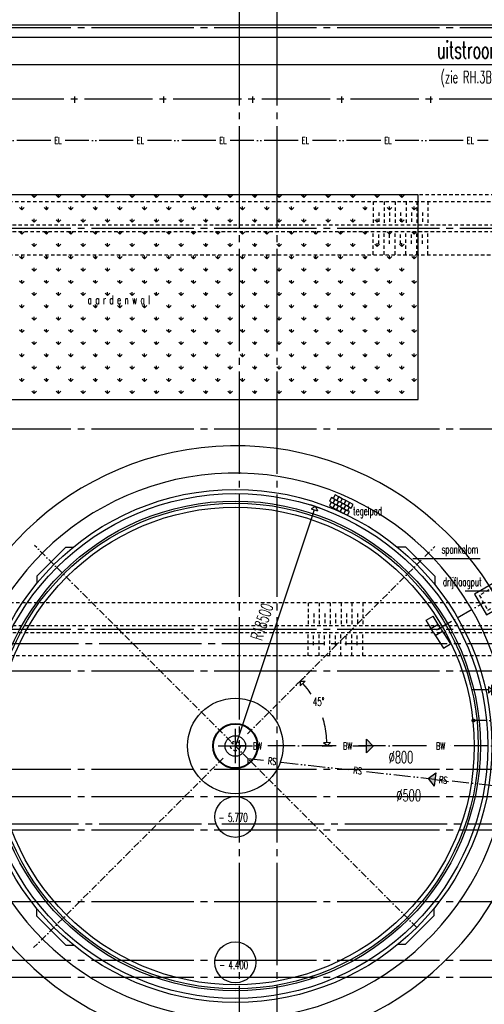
# Model space of a CAD drawing. Extents: x 0 to 295580, y 0 to 170026.
# Tile 5 of 30: x 51628 to 85667, y 56722 to 128878. Entities that reach past the tile are written whole.
import ezdxf
from ezdxf.enums import TextEntityAlignment as Align

# ---------------------------------------------------------------- set-up
doc = ezdxf.new("R2010")
doc.units = 0
doc.header["$LTSCALE"] = 250
doc.header["$PDMODE"] = 3
for name, pattern in [('CENTRE_L', [12, 10, -1, 0, -1]), ('CENTRE_M', [7, 5, -1, 0, -1]), ('CENTRE_S', [3.5, 2, -0.75, 0, -0.75]), ('DCENTRE_L', [13, 10, -1, 0, -1, 0, -1]), ('DCENTRE_M', [8, 5, -1, 0, -1, 0, -1]), ('HIDDEN_S', [1.75, 1, -0.75]), ('STR4', [26, 20, -2, 2, -2]), ('STRAMIEN_X', [36, 30, -2, 2, -2])]:
    doc.linetypes.add(name, pattern=pattern)
doc.layers.get('0').update_dxf_attribs({"linetype": 'CONTINUOUS'})
doc.layers.get('DEFPOINTS').update_dxf_attribs({"linetype": 'CONTINUOUS'})
for name, color, linetype in [('B0', 51, 'CONTINUOUS'), ('B1', 52, 'CONTINUOUS'), ('B2', 30, 'CONTINUOUS'), ('B3', 110, 'CONTINUOUS'), ('B3-AFRAST', 110, 'STR4'), ('B4', 140, 'CONTINUOUS'), ('BCL1', 71, 'CENTRE_S'), ('BCL2', 73, 'CENTRE_M'), ('BHL1', 61, 'HIDDEN_S'), ('BTXT2', 123, 'CONTINUOUS'), ('BTXT3', 150, 'CONTINUOUS'), ('BTXT4', 171, 'CONTINUOUS'), ('HULP-BW', 23, 'CENTRE_L'), ('HULP-EL', 180, 'DCENTRE_L'), ('HULP-RS', 22, 'DCENTRE_M'), ('MEETLIJNEN', 20, 'STRAMIEN_X'), ('ML2', 252, 'CONTINUOUS'), ('PIJL1', 50, 'CONTINUOUS')]:
    doc.layers.add(name, color=color, linetype=linetype)
doc.styles.add('SIMPLEX06', font='SIMPLEX.shx', dxfattribs={"width": 0.6, "height": 625})
doc.styles.get("Standard").update_dxf_attribs({"font": 'txt.shx'})
doc.dimstyles.get("Standard").update_dxf_attribs({"dimscale": 250, "dimtxt": 3, "dimasz": 3, "dimexe": 3, "dimexo": 3, "dimgap": 2, "dimtad": 0, "dimdec": 4, "dimzin": 1, "dimtxsty": 'STANDARD', "dimblk": 'MP1', "dimcen": -3, "dimdle": 1.25, "dimse1": 1, "dimse2": 1, "dimclrd": 256, "dimclre": 256, "dimclrt": 256, "dimazin": 3, "dimtfac": 0.666667, "dimtdec": 4, "dimtix": 1, "dimtmove": 0, "dimatfit": 3, "dimtvp": 0.8, "dimtolj": 1, "dimtzin": 0})

# ---------------------------------------------------------------- blocks, each defined once
blk = doc.blocks.new('MP1')
for p, q in [((-0.333, 0), (-1, 0)), ((-0.333, 0.333), (-0.333, -0.333)), ((0, 0), (-0.333, 0.333)), ((0, 0), (-0.333, -0.333)), ((0, -0.5), (0, 0.5))]:
    blk.add_line(p, q)
blk = doc.blocks.new('*D8')
at = {"linetype": 'BYBLOCK'}
blk.add_line((76949, 92487), (71321, 75653), dxfattribs=at)
at = {"layer": 'DEFPOINTS', "color": 0, "linetype": 'BYBLOCK'}
for p in [(77187, 93198), (71321, 75653)]:
    blk.add_point(p, dxfattribs=at)
at = {"linetype": 'BYBLOCK', "xscale": 750, "yscale": 750, "zscale": 750, "rotation": 71.51482525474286}
blk.add_blockref('MP1', (77187, 93198), dxfattribs=at)
at = {"linetype": 'BYBLOCK', "style": 'SIMPLEX06', "width": 0.6}
blk.add_text('R18500', height=875, rotation=71.51483, dxfattribs=at).set_placement((73685, 84616), align=Align.CENTER)
blk = doc.blocks.new('*D11')
at = {"linetype": 'BYBLOCK'}
for p, q in [((89371, 79763), (88621, 79763)), ((94346, 79763), (90121, 79763)), ((95096, 79763), (95846, 79763))]:
    blk.add_line(p, q, dxfattribs=at)
at = {"layer": 'DEFPOINTS', "color": 0, "linetype": 'BYBLOCK'}
for p in [(90121, 79763), (90121, 76911), (94346, 76911)]:
    blk.add_point(p, dxfattribs=at)
at = {"linetype": 'BYBLOCK', "xscale": 750, "yscale": 750, "zscale": 750}
blk.add_blockref('MP1', (90121, 79763), dxfattribs=at)
at = {"linetype": 'BYBLOCK', "xscale": 750, "yscale": 750, "zscale": 750, "rotation": 180}
blk.add_blockref('MP1', (94346, 79763), dxfattribs=at)
at = {"linetype": 'BYBLOCK', "style": 'SIMPLEX06', "width": 0.6}
blk.add_text('4225', height=875, dxfattribs=at).set_placement((92234, 80363), align=Align.CENTER)
blk = doc.blocks.new('*D27')
at = {"linetype": 'BYBLOCK'}
for start, end in [(34.45804, 38.61042), (6.38958, 17.80184)]:
    blk.add_arc((71321, 75653), 6729, start, end, dxfattribs=at)
at = {"layer": 'DEFPOINTS', "color": 0, "linetype": 'BYBLOCK'}
for p in [(85943, 90275), (76290, 80190), (72205, 76537), (73705, 75653), (78705, 75653)]:
    blk.add_point(p, dxfattribs=at)
at = {"linetype": 'BYBLOCK', "xscale": 750, "yscale": 750, "zscale": 750}
for p, rotation in [((76079, 80411), 131.8052101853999), ((78050, 75653), 273.1947898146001)]:
    blk.add_blockref('MP1', p, dxfattribs=dict(at, rotation=rotation))
at = {"linetype": 'BYBLOCK', "style": 'SIMPLEX06', "width": 0.6}
blk.add_text('45%%D', height=625, dxfattribs=at).set_placement((77425, 78585), align=Align.CENTER)
blk = doc.blocks.new('RPKH')
at = {"layer": 'PIJL1'}
for p, q in [((0, 0), (-500, 500)), ((-500, -500), (-500, 500)), ((-500, 0), (-1500, 0)), ((0, 0), (-500, -500))]:
    blk.add_line(p, q, dxfattribs=at)
blk.add_solid([(0, 0), (-500, -500), (0, 0), (-500, 500)], dxfattribs=at)
blk = doc.blocks.new('*X34')
at = {"color": 0}
for p, q in [((56576, 115845), (56407, 116014)), ((56576, 115845), (56576, 116053)), ((56576, 115845), (56744, 116014)), ((58372, 115845), (58203, 116014)), ((58372, 115845), (58372, 116053)), ((58372, 115845), (58540, 116014)), ((60168, 115845), (59999, 116014)), ((60168, 115845), (60168, 116053)), ((60168, 115845), (60336, 116014)), ((61964, 115845), (61795, 116014)), ((61964, 115845), (61964, 116053)), ((61964, 115845), (62132, 116014)), ((63760, 115845), (63591, 116014)), ((63760, 115845), (63760, 116053)), ((63760, 115845), (63928, 116014)), ((65556, 115845), (65387, 116014)), ((65556, 115845), (65556, 116053)), ((65556, 115845), (65724, 116014)), ((67352, 115845), (67184, 116014)), ((67352, 115845), (67352, 116053)), ((67352, 115845), (67520, 116014)), ((69148, 115845), (68980, 116014)), ((69148, 115845), (69148, 116053)), ((69148, 115845), (69316, 116014)), ((70944, 115845), (70776, 116014)), ((70944, 115845), (70944, 116053)), ((70944, 115845), (71112, 116014)), ((72740, 115845), (72572, 116014)), ((72740, 115845), (72740, 116053)), ((72740, 115845), (72908, 116014)), ((74536, 115845), (74368, 116014)), ((74536, 115845), (74536, 116053)), ((74536, 115845), (74705, 116014)), ((76332, 115845), (76164, 116014)), ((76332, 115845), (76332, 116053)), ((76332, 115845), (76501, 116014)), ((78128, 115845), (77960, 116014)), ((78128, 115845), (78128, 116053)), ((78128, 115845), (78297, 116014)), ((79924, 115845), (79756, 116014)), ((79924, 115845), (79924, 116053)), ((79924, 115845), (80093, 116014)), ((81720, 115845), (81552, 116014)), ((81720, 115845), (81720, 116053)), ((81720, 115845), (81889, 116014)), ((83516, 115845), (83348, 116014)), ((83516, 115845), (83516, 116053)), ((83516, 115845), (83685, 116014)), ((55678, 114947), (55509, 115116)), ((55678, 114947), (55678, 115185)), ((55678, 114947), (55846, 115116)), ((57474, 114947), (57305, 115116)), ((57474, 114947), (57474, 115185)), ((57474, 114947), (57642, 115116)), ((59270, 114947), (59101, 115116)), ((59270, 114947), (59270, 115185)), ((59270, 114947), (59438, 115116)), ((61066, 114947), (60897, 115116)), ((61066, 114947), (61066, 115185)), ((61066, 114947), (61234, 115116)), ((62862, 114947), (62693, 115116)), ((62862, 114947), (62862, 115185)), ((62862, 114947), (63030, 115116)), ((64658, 114947), (64489, 115116)), ((64658, 114947), (64658, 115185)), ((64658, 114947), (64826, 115116)), ((66454, 114947), (66286, 115116)), ((66454, 114947), (66454, 115185)), ((66454, 114947), (66622, 115116)), ((68250, 114947), (68082, 115116)), ((68250, 114947), (68250, 115185)), ((68250, 114947), (68418, 115116)), ((70046, 114947), (69878, 115116)), ((70046, 114947), (70046, 115185)), ((70046, 114947), (70214, 115116)), ((71842, 114947), (71674, 115116)), ((71842, 114947), (71842, 115185)), ((71842, 114947), (72010, 115116)), ((73638, 114947), (73470, 115116)), ((73638, 114947), (73638, 115185)), ((73638, 114947), (73806, 115116)), ((75434, 114947), (75266, 115116)), ((75434, 114947), (75434, 115185)), ((75434, 114947), (75603, 115116)), ((77230, 114947), (77062, 115116)), ((77230, 114947), (77230, 115185)), ((77230, 114947), (77399, 115116)), ((79026, 114947), (78858, 115116)), ((79026, 114947), (79026, 115185)), ((79026, 114947), (79195, 115116)), ((80822, 114947), (80654, 115116)), ((80822, 114947), (80822, 115185)), ((80822, 114947), (80991, 115116)), ((82618, 114947), (82450, 115116)), ((82618, 114947), (82618, 115185)), ((82618, 114947), (82787, 115116)), ((84414, 114947), (84246, 115116)), ((84414, 114947), (84414, 115185)), ((84414, 114947), (84583, 115116)), ((56576, 114049), (56407, 114218)), ((56576, 114049), (56576, 114287)), ((56576, 114049), (56744, 114218)), ((58372, 114049), (58203, 114218)), ((58372, 114049), (58372, 114287)), ((58372, 114049), (58540, 114218)), ((60168, 114049), (59999, 114218)), ((60168, 114049), (60168, 114287)), ((60168, 114049), (60336, 114218)), ((61964, 114049), (61795, 114218)), ((61964, 114049), (61964, 114287)), ((61964, 114049), (62132, 114218)), ((63760, 114049), (63591, 114218)), ((63760, 114049), (63760, 114287)), ((63760, 114049), (63928, 114218)), ((65556, 114049), (65387, 114218)), ((65556, 114049), (65556, 114287)), ((65556, 114049), (65724, 114218)), ((67352, 114049), (67184, 114218)), ((67352, 114049), (67352, 114287)), ((67352, 114049), (67520, 114218)), ((69148, 114049), (68980, 114218)), ((69148, 114049), (69148, 114287)), ((69148, 114049), (69316, 114218)), ((70944, 114049), (70776, 114218)), ((70944, 114049), (70944, 114287)), ((70944, 114049), (71112, 114218)), ((72740, 114049), (72572, 114218)), ((72740, 114049), (72740, 114287)), ((72740, 114049), (72908, 114218)), ((74536, 114049), (74368, 114218)), ((74536, 114049), (74536, 114287)), ((74536, 114049), (74705, 114218)), ((76332, 114049), (76164, 114218)), ((76332, 114049), (76332, 114287)), ((76332, 114049), (76501, 114218)), ((78128, 114049), (77960, 114218)), ((78128, 114049), (78128, 114287)), ((78128, 114049), (78297, 114218)), ((79924, 114049), (79756, 114218)), ((79924, 114049), (79924, 114287)), ((79924, 114049), (80093, 114218)), ((81720, 114049), (81552, 114218)), ((81720, 114049), (81720, 114287)), ((81720, 114049), (81889, 114218)), ((83516, 114049), (83348, 114218)), ((83516, 114049), (83516, 114287)), ((83516, 114049), (83685, 114218)), ((55678, 113151), (55509, 113320)), ((55678, 113151), (55678, 113389)), ((55678, 113151), (55846, 113320)), ((57474, 113151), (57305, 113320)), ((57474, 113151), (57474, 113389)), ((57474, 113151), (57642, 113320)), ((59270, 113151), (59101, 113320)), ((59270, 113151), (59270, 113389)), ((59270, 113151), (59438, 113320)), ((61066, 113151), (60897, 113320)), ((61066, 113151), (61066, 113389)), ((61066, 113151), (61234, 113320)), ((62862, 113151), (62693, 113320)), ((62862, 113151), (62862, 113389)), ((62862, 113151), (63030, 113320)), ((64658, 113151), (64489, 113320)), ((64658, 113151), (64658, 113389)), ((64658, 113151), (64826, 113320)), ((66454, 113151), (66286, 113320)), ((66454, 113151), (66454, 113389)), ((66454, 113151), (66622, 113320)), ((68250, 113151), (68082, 113320)), ((68250, 113151), (68250, 113389)), ((68250, 113151), (68418, 113320)), ((70046, 113151), (69878, 113320)), ((70046, 113151), (70046, 113389)), ((70046, 113151), (70214, 113320)), ((71842, 113151), (71674, 113320)), ((71842, 113151), (71842, 113389)), ((71842, 113151), (72010, 113320)), ((73638, 113151), (73470, 113320)), ((73638, 113151), (73638, 113389)), ((73638, 113151), (73806, 113320)), ((75434, 113151), (75266, 113320)), ((75434, 113151), (75434, 113389)), ((75434, 113151), (75603, 113320)), ((77230, 113151), (77062, 113320)), ((77230, 113151), (77230, 113389)), ((77230, 113151), (77399, 113320)), ((79026, 113151), (78858, 113320)), ((79026, 113151), (79026, 113389)), ((79026, 113151), (79195, 113320)), ((80822, 113151), (80654, 113320)), ((80822, 113151), (80822, 113389)), ((80822, 113151), (80991, 113320)), ((82618, 113151), (82450, 113320)), ((82618, 113151), (82618, 113389)), ((82618, 113151), (82787, 113320)), ((84414, 113151), (84246, 113320)), ((84414, 113151), (84414, 113389)), ((84414, 113151), (84583, 113320)), ((56576, 112253), (56407, 112422)), ((56576, 112253), (56576, 112491)), ((56576, 112253), (56744, 112422)), ((58372, 112253), (58203, 112422)), ((58372, 112253), (58372, 112491)), ((58372, 112253), (58540, 112422)), ((60168, 112253), (59999, 112422)), ((60168, 112253), (60168, 112491)), ((60168, 112253), (60336, 112422)), ((61964, 112253), (61795, 112422)), ((61964, 112253), (61964, 112491)), ((61964, 112253), (62132, 112422)), ((63760, 112253), (63591, 112422)), ((63760, 112253), (63760, 112491)), ((63760, 112253), (63928, 112422)), ((65556, 112253), (65387, 112422)), ((65556, 112253), (65556, 112491)), ((65556, 112253), (65724, 112422)), ((67352, 112253), (67184, 112422)), ((67352, 112253), (67352, 112491)), ((67352, 112253), (67520, 112422)), ((69148, 112253), (68980, 112422)), ((69148, 112253), (69148, 112491)), ((69148, 112253), (69316, 112422)), ((70944, 112253), (70776, 112422)), ((70944, 112253), (70944, 112491)), ((70944, 112253), (71112, 112422)), ((72740, 112253), (72572, 112422)), ((72740, 112253), (72740, 112491)), ((72740, 112253), (72908, 112422)), ((74536, 112253), (74368, 112422)), ((74536, 112253), (74536, 112491)), ((74536, 112253), (74705, 112422)), ((76332, 112253), (76164, 112422)), ((76332, 112253), (76332, 112491)), ((76332, 112253), (76501, 112422)), ((78128, 112253), (77960, 112422)), ((78128, 112253), (78128, 112491)), ((78128, 112253), (78297, 112422)), ((79924, 112253), (79756, 112422)), ((79924, 112253), (79924, 112491)), ((79924, 112253), (80093, 112422)), ((81720, 112253), (81552, 112422)), ((81720, 112253), (81720, 112491)), ((81720, 112253), (81889, 112422)), ((83516, 112253), (83348, 112422)), ((83516, 112253), (83516, 112491)), ((83516, 112253), (83685, 112422)), ((55678, 111355), (55509, 111524)), ((55678, 111355), (55678, 111593)), ((55678, 111355), (55846, 111524)), ((57474, 111355), (57305, 111524)), ((57474, 111355), (57474, 111593)), ((57474, 111355), (57642, 111524)), ((59270, 111355), (59101, 111524)), ((59270, 111355), (59270, 111593)), ((59270, 111355), (59438, 111524)), ((61066, 111355), (60897, 111524)), ((61066, 111355), (61066, 111593)), ((61066, 111355), (61234, 111524)), ((62862, 111355), (62693, 111524)), ((62862, 111355), (62862, 111593)), ((62862, 111355), (63030, 111524)), ((64658, 111355), (64489, 111524)), ((64658, 111355), (64658, 111593)), ((64658, 111355), (64826, 111524)), ((66454, 111355), (66286, 111524)), ((66454, 111355), (66454, 111593)), ((66454, 111355), (66622, 111524)), ((68250, 111355), (68082, 111524)), ((68250, 111355), (68250, 111593)), ((68250, 111355), (68418, 111524)), ((70046, 111355), (69878, 111524)), ((70046, 111355), (70046, 111593)), ((70046, 111355), (70214, 111524)), ((71842, 111355), (71674, 111524)), ((71842, 111355), (71842, 111593)), ((71842, 111355), (72010, 111524)), ((73638, 111355), (73470, 111524)), ((73638, 111355), (73638, 111593)), ((73638, 111355), (73806, 111524)), ((75434, 111355), (75266, 111524)), ((75434, 111355), (75434, 111593)), ((75434, 111355), (75603, 111524)), ((77230, 111355), (77062, 111524)), ((77230, 111355), (77230, 111593)), ((77230, 111355), (77399, 111524)), ((79026, 111355), (78858, 111524)), ((79026, 111355), (79026, 111593)), ((79026, 111355), (79195, 111524)), ((80822, 111355), (80654, 111524)), ((80822, 111355), (80822, 111593)), ((80822, 111355), (80991, 111524)), ((82618, 111355), (82450, 111524)), ((82618, 111355), (82618, 111593)), ((82618, 111355), (82787, 111524)), ((84414, 111355), (84246, 111524)), ((84414, 111355), (84414, 111593)), ((84414, 111355), (84583, 111524)), ((56576, 110457), (56407, 110626)), ((56576, 110457), (56576, 110695)), ((56576, 110457), (56744, 110626)), ((58372, 110457), (58203, 110626)), ((58372, 110457), (58372, 110695)), ((58372, 110457), (58540, 110626)), ((60168, 110457), (59999, 110626)), ((60168, 110457), (60168, 110695)), ((60168, 110457), (60336, 110626)), ((61964, 110457), (61795, 110626)), ((61964, 110457), (61964, 110695)), ((61964, 110457), (62132, 110626)), ((63760, 110457), (63591, 110626)), ((63760, 110457), (63760, 110695)), ((63760, 110457), (63928, 110626)), ((65556, 110457), (65387, 110626)), ((65556, 110457), (65556, 110695)), ((65556, 110457), (65724, 110626)), ((67352, 110457), (67184, 110626)), ((67352, 110457), (67352, 110695)), ((67352, 110457), (67520, 110626)), ((69148, 110457), (68980, 110626)), ((69148, 110457), (69148, 110695)), ((69148, 110457), (69316, 110626)), ((70944, 110457), (70776, 110626)), ((70944, 110457), (70944, 110695)), ((70944, 110457), (71112, 110626)), ((72740, 110457), (72572, 110626)), ((72740, 110457), (72740, 110695)), ((72740, 110457), (72908, 110626)), ((74536, 110457), (74368, 110626)), ((74536, 110457), (74536, 110695)), ((74536, 110457), (74705, 110626)), ((76332, 110457), (76164, 110626)), ((76332, 110457), (76332, 110695)), ((76332, 110457), (76501, 110626)), ((78128, 110457), (77960, 110626)), ((78128, 110457), (78128, 110695)), ((78128, 110457), (78297, 110626)), ((79924, 110457), (79756, 110626)), ((79924, 110457), (79924, 110695)), ((79924, 110457), (80093, 110626)), ((81720, 110457), (81552, 110626)), ((81720, 110457), (81720, 110695)), ((81720, 110457), (81889, 110626)), ((83516, 110457), (83348, 110626)), ((83516, 110457), (83516, 110695)), ((83516, 110457), (83685, 110626)), ((55678, 109559), (55509, 109728)), ((55678, 109559), (55678, 109797)), ((55678, 109559), (55846, 109728)), ((57474, 109559), (57305, 109728)), ((57474, 109559), (57474, 109797)), ((57474, 109559), (57642, 109728)), ((59270, 109559), (59101, 109728)), ((59270, 109559), (59270, 109797)), ((59270, 109559), (59438, 109728)), ((61066, 109559), (60897, 109728)), ((61066, 109559), (61066, 109797)), ((61066, 109559), (61234, 109728)), ((62862, 109559), (62693, 109728)), ((62862, 109559), (62862, 109797)), ((62862, 109559), (63030, 109728)), ((64658, 109559), (64489, 109728)), ((64658, 109559), (64658, 109797)), ((64658, 109559), (64826, 109728)), ((66454, 109559), (66286, 109728)), ((66454, 109559), (66454, 109797)), ((66454, 109559), (66622, 109728)), ((68250, 109559), (68082, 109728)), ((68250, 109559), (68250, 109797)), ((68250, 109559), (68418, 109728)), ((70046, 109559), (69878, 109728)), ((70046, 109559), (70046, 109797)), ((70046, 109559), (70214, 109728)), ((71842, 109559), (71674, 109728)), ((71842, 109559), (71842, 109797)), ((71842, 109559), (72010, 109728)), ((73638, 109559), (73470, 109728)), ((73638, 109559), (73638, 109797)), ((73638, 109559), (73806, 109728)), ((75434, 109559), (75266, 109728)), ((75434, 109559), (75434, 109797)), ((75434, 109559), (75603, 109728)), ((77230, 109559), (77062, 109728)), ((77230, 109559), (77230, 109797)), ((77230, 109559), (77399, 109728)), ((79026, 109559), (78858, 109728)), ((79026, 109559), (79026, 109797)), ((79026, 109559), (79195, 109728)), ((80822, 109559), (80654, 109728)), ((80822, 109559), (80822, 109797)), ((80822, 109559), (80991, 109728)), ((82618, 109559), (82450, 109728)), ((82618, 109559), (82618, 109797)), ((82618, 109559), (82787, 109728)), ((84414, 109559), (84246, 109728)), ((84414, 109559), (84414, 109797)), ((84414, 109559), (84583, 109728)), ((56576, 108661), (56407, 108829)), ((56576, 108661), (56576, 108899)), ((56576, 108661), (56744, 108829)), ((58372, 108661), (58203, 108829)), ((58372, 108661), (58372, 108899)), ((58372, 108661), (58540, 108829)), ((60168, 108661), (59999, 108829)), ((60168, 108661), (60168, 108899)), ((60168, 108661), (60336, 108829)), ((61964, 108661), (61795, 108829)), ((61964, 108661), (61964, 108899)), ((61964, 108661), (62132, 108829)), ((63760, 108661), (63591, 108829)), ((63760, 108661), (63760, 108899)), ((63760, 108661), (63928, 108829)), ((65556, 108661), (65387, 108829)), ((65556, 108661), (65556, 108899)), ((65556, 108661), (65724, 108829)), ((67352, 108661), (67184, 108829)), ((67352, 108661), (67352, 108899)), ((67352, 108661), (67520, 108829)), ((69148, 108661), (68980, 108829)), ((69148, 108661), (69148, 108899)), ((69148, 108661), (69316, 108829)), ((70944, 108661), (70776, 108829)), ((70944, 108661), (70944, 108899)), ((70944, 108661), (71112, 108829)), ((72740, 108661), (72572, 108829)), ((72740, 108661), (72740, 108899)), ((72740, 108661), (72908, 108829)), ((74536, 108661), (74368, 108829)), ((74536, 108661), (74536, 108899)), ((74536, 108661), (74705, 108829)), ((76332, 108661), (76164, 108829)), ((76332, 108661), (76332, 108899)), ((76332, 108661), (76501, 108829)), ((78128, 108661), (77960, 108829)), ((78128, 108661), (78128, 108899)), ((78128, 108661), (78297, 108829)), ((79924, 108661), (79756, 108829)), ((79924, 108661), (79924, 108899)), ((79924, 108661), (80093, 108829)), ((81720, 108661), (81552, 108829)), ((81720, 108661), (81720, 108899)), ((81720, 108661), (81889, 108829)), ((83516, 108661), (83348, 108829)), ((83516, 108661), (83516, 108899)), ((83516, 108661), (83685, 108829)), ((55678, 107763), (55509, 107931)), ((55678, 107763), (55678, 108001)), ((55678, 107763), (55846, 107931)), ((57474, 107763), (57305, 107931)), ((57474, 107763), (57474, 108001)), ((57474, 107763), (57642, 107931)), ((59270, 107763), (59101, 107931)), ((59270, 107763), (59270, 108001)), ((59270, 107763), (59438, 107931)), ((61066, 107763), (60897, 107931)), ((61066, 107763), (61066, 108001)), ((61066, 107763), (61234, 107931)), ((62862, 107763), (62693, 107931)), ((62862, 107763), (62862, 108001)), ((62862, 107763), (63030, 107931)), ((64658, 107763), (64489, 107931)), ((64658, 107763), (64658, 108001)), ((64658, 107763), (64826, 107931)), ((66454, 107763), (66286, 107931)), ((66454, 107763), (66454, 108001)), ((66454, 107763), (66622, 107931)), ((68250, 107763), (68082, 107931)), ((68250, 107763), (68250, 108001)), ((68250, 107763), (68418, 107931)), ((70046, 107763), (69878, 107931)), ((70046, 107763), (70046, 108001)), ((70046, 107763), (70214, 107931)), ((71842, 107763), (71674, 107931)), ((71842, 107763), (71842, 108001)), ((71842, 107763), (72010, 107931)), ((73638, 107763), (73470, 107931)), ((73638, 107763), (73638, 108001)), ((73638, 107763), (73806, 107931)), ((75434, 107763), (75266, 107931)), ((75434, 107763), (75434, 108001)), ((75434, 107763), (75603, 107931)), ((77230, 107763), (77062, 107931)), ((77230, 107763), (77230, 108001)), ((77230, 107763), (77399, 107931)), ((79026, 107763), (78858, 107931)), ((79026, 107763), (79026, 108001)), ((79026, 107763), (79195, 107931)), ((80822, 107763), (80654, 107931)), ((80822, 107763), (80822, 108001)), ((80822, 107763), (80991, 107931)), ((82618, 107763), (82450, 107931)), ((82618, 107763), (82618, 108001)), ((82618, 107763), (82787, 107931)), ((84414, 107763), (84246, 107931)), ((84414, 107763), (84414, 108001)), ((84414, 107763), (84583, 107931)), ((56576, 106865), (56407, 107033)), ((56576, 106865), (56576, 107103)), ((56576, 106865), (56744, 107033)), ((58372, 106865), (58203, 107033)), ((58372, 106865), (58372, 107103)), ((58372, 106865), (58540, 107033)), ((60168, 106865), (59999, 107033)), ((60168, 106865), (60168, 107103)), ((60168, 106865), (60336, 107033)), ((61964, 106865), (61795, 107033)), ((61964, 106865), (61964, 107103)), ((61964, 106865), (62132, 107033)), ((63760, 106865), (63591, 107033)), ((63760, 106865), (63760, 107103)), ((63760, 106865), (63928, 107033)), ((65556, 106865), (65387, 107033)), ((65556, 106865), (65556, 107103)), ((65556, 106865), (65724, 107033)), ((67352, 106865), (67184, 107033)), ((67352, 106865), (67352, 107103)), ((67352, 106865), (67520, 107033)), ((69148, 106865), (68980, 107033)), ((69148, 106865), (69148, 107103)), ((69148, 106865), (69316, 107033)), ((70944, 106865), (70776, 107033)), ((70944, 106865), (70944, 107103)), ((70944, 106865), (71112, 107033)), ((72740, 106865), (72572, 107033)), ((72740, 106865), (72740, 107103)), ((72740, 106865), (72908, 107033)), ((74536, 106865), (74368, 107033)), ((74536, 106865), (74536, 107103)), ((74536, 106865), (74705, 107033)), ((76332, 106865), (76164, 107033)), ((76332, 106865), (76332, 107103)), ((76332, 106865), (76501, 107033)), ((78128, 106865), (77960, 107033)), ((78128, 106865), (78128, 107103)), ((78128, 106865), (78297, 107033)), ((79924, 106865), (79756, 107033)), ((79924, 106865), (79924, 107103)), ((79924, 106865), (80093, 107033)), ((81720, 106865), (81552, 107033)), ((81720, 106865), (81720, 107103)), ((81720, 106865), (81889, 107033)), ((83516, 106865), (83348, 107033)), ((83516, 106865), (83516, 107103)), ((83516, 106865), (83685, 107033)), ((55678, 105967), (55509, 106135)), ((55678, 105967), (55678, 106205)), ((55678, 105967), (55846, 106135)), ((57474, 105967), (57305, 106135)), ((57474, 105967), (57474, 106205)), ((57474, 105967), (57642, 106135)), ((59270, 105967), (59101, 106135)), ((59270, 105967), (59270, 106205)), ((59270, 105967), (59438, 106135)), ((61066, 105967), (60897, 106135)), ((61066, 105967), (61066, 106205)), ((61066, 105967), (61234, 106135)), ((62862, 105967), (62693, 106135)), ((62862, 105967), (62862, 106205)), ((62862, 105967), (63030, 106135)), ((64658, 105967), (64489, 106135)), ((64658, 105967), (64658, 106205)), ((64658, 105967), (64826, 106135)), ((66454, 105967), (66286, 106135)), ((66454, 105967), (66454, 106205)), ((66454, 105967), (66622, 106135)), ((68250, 105967), (68082, 106135)), ((68250, 105967), (68250, 106205)), ((68250, 105967), (68418, 106135)), ((70046, 105967), (69878, 106135)), ((70046, 105967), (70046, 106205)), ((70046, 105967), (70214, 106135)), ((71842, 105967), (71674, 106135)), ((71842, 105967), (71842, 106205)), ((71842, 105967), (72010, 106135)), ((73638, 105967), (73470, 106135)), ((73638, 105967), (73638, 106205)), ((73638, 105967), (73806, 106135)), ((75434, 105967), (75266, 106135)), ((75434, 105967), (75434, 106205)), ((75434, 105967), (75603, 106135)), ((77230, 105967), (77062, 106135)), ((77230, 105967), (77230, 106205)), ((77230, 105967), (77399, 106135)), ((79026, 105967), (78858, 106135)), ((79026, 105967), (79026, 106205)), ((79026, 105967), (79195, 106135)), ((80822, 105967), (80654, 106135)), ((80822, 105967), (80822, 106205)), ((80822, 105967), (80991, 106135)), ((82618, 105967), (82450, 106135)), ((82618, 105967), (82618, 106205)), ((82618, 105967), (82787, 106135)), ((84414, 105967), (84246, 106135)), ((84414, 105967), (84414, 106205)), ((84414, 105967), (84583, 106135)), ((56576, 105069), (56407, 105237)), ((56576, 105069), (56576, 105307)), ((56576, 105069), (56744, 105237)), ((58372, 105069), (58203, 105237)), ((58372, 105069), (58372, 105307)), ((58372, 105069), (58540, 105237)), ((60168, 105069), (59999, 105237)), ((60168, 105069), (60168, 105307)), ((60168, 105069), (60336, 105237)), ((61964, 105069), (61795, 105237)), ((61964, 105069), (61964, 105307)), ((61964, 105069), (62132, 105237)), ((63760, 105069), (63591, 105237)), ((63760, 105069), (63760, 105307)), ((63760, 105069), (63928, 105237)), ((65556, 105069), (65387, 105237)), ((65556, 105069), (65556, 105307)), ((65556, 105069), (65724, 105237)), ((67352, 105069), (67184, 105237)), ((67352, 105069), (67352, 105307)), ((67352, 105069), (67520, 105237)), ((69148, 105069), (68980, 105237)), ((69148, 105069), (69148, 105307)), ((69148, 105069), (69316, 105237)), ((70944, 105069), (70776, 105237)), ((70944, 105069), (70944, 105307)), ((70944, 105069), (71112, 105237)), ((72740, 105069), (72572, 105237)), ((72740, 105069), (72740, 105307)), ((72740, 105069), (72908, 105237)), ((74536, 105069), (74368, 105237)), ((74536, 105069), (74536, 105307)), ((74536, 105069), (74705, 105237)), ((76332, 105069), (76164, 105237)), ((76332, 105069), (76332, 105307)), ((76332, 105069), (76501, 105237)), ((78128, 105069), (77960, 105237)), ((78128, 105069), (78128, 105307)), ((78128, 105069), (78297, 105237)), ((79924, 105069), (79756, 105237)), ((79924, 105069), (79924, 105307)), ((79924, 105069), (80093, 105237)), ((81720, 105069), (81552, 105237)), ((81720, 105069), (81720, 105307)), ((81720, 105069), (81889, 105237)), ((83516, 105069), (83348, 105237)), ((83516, 105069), (83516, 105307)), ((83516, 105069), (83685, 105237)), ((55678, 104171), (55509, 104339)), ((55678, 104171), (55678, 104409)), ((55678, 104171), (55846, 104339)), ((57474, 104171), (57305, 104339)), ((57474, 104171), (57474, 104409)), ((57474, 104171), (57642, 104339)), ((59270, 104171), (59101, 104339)), ((59270, 104171), (59270, 104409)), ((59270, 104171), (59438, 104339)), ((61066, 104171), (60897, 104339)), ((61066, 104171), (61066, 104409)), ((61066, 104171), (61234, 104339)), ((62862, 104171), (62693, 104339)), ((62862, 104171), (62862, 104409)), ((62862, 104171), (63030, 104339)), ((64658, 104171), (64489, 104339)), ((64658, 104171), (64658, 104409)), ((64658, 104171), (64826, 104339)), ((66454, 104171), (66286, 104339)), ((66454, 104171), (66454, 104409)), ((66454, 104171), (66622, 104339)), ((68250, 104171), (68082, 104339)), ((68250, 104171), (68250, 104409)), ((68250, 104171), (68418, 104339)), ((70046, 104171), (69878, 104339)), ((70046, 104171), (70046, 104409)), ((70046, 104171), (70214, 104339)), ((71842, 104171), (71674, 104339)), ((71842, 104171), (71842, 104409)), ((71842, 104171), (72010, 104339)), ((73638, 104171), (73470, 104339)), ((73638, 104171), (73638, 104409)), ((73638, 104171), (73806, 104339)), ((75434, 104171), (75266, 104339)), ((75434, 104171), (75434, 104409)), ((75434, 104171), (75603, 104339)), ((77230, 104171), (77062, 104339)), ((77230, 104171), (77230, 104409)), ((77230, 104171), (77399, 104339)), ((79026, 104171), (78858, 104339)), ((79026, 104171), (79026, 104409)), ((79026, 104171), (79195, 104339)), ((80822, 104171), (80654, 104339)), ((80822, 104171), (80822, 104409)), ((80822, 104171), (80991, 104339)), ((82618, 104171), (82450, 104339)), ((82618, 104171), (82618, 104409)), ((82618, 104171), (82787, 104339)), ((84414, 104171), (84246, 104339)), ((84414, 104171), (84414, 104409)), ((84414, 104171), (84583, 104339)), ((56576, 103273), (56407, 103441)), ((56576, 103273), (56576, 103511)), ((56576, 103273), (56744, 103441)), ((58372, 103273), (58203, 103441)), ((58372, 103273), (58372, 103511)), ((58372, 103273), (58540, 103441)), ((60168, 103273), (59999, 103441)), ((60168, 103273), (60168, 103511)), ((60168, 103273), (60336, 103441)), ((61964, 103273), (61795, 103441)), ((61964, 103273), (61964, 103511)), ((61964, 103273), (62132, 103441)), ((63760, 103273), (63591, 103441)), ((63760, 103273), (63760, 103511)), ((63760, 103273), (63928, 103441)), ((65556, 103273), (65387, 103441)), ((65556, 103273), (65556, 103511)), ((65556, 103273), (65724, 103441)), ((67352, 103273), (67184, 103441)), ((67352, 103273), (67352, 103511)), ((67352, 103273), (67520, 103441)), ((69148, 103273), (68980, 103441)), ((69148, 103273), (69148, 103511)), ((69148, 103273), (69316, 103441)), ((70944, 103273), (70776, 103441)), ((70944, 103273), (70944, 103511)), ((70944, 103273), (71112, 103441)), ((72740, 103273), (72572, 103441)), ((72740, 103273), (72740, 103511)), ((72740, 103273), (72908, 103441)), ((74536, 103273), (74368, 103441)), ((74536, 103273), (74536, 103511)), ((74536, 103273), (74705, 103441)), ((76332, 103273), (76164, 103441)), ((76332, 103273), (76332, 103511)), ((76332, 103273), (76501, 103441)), ((78128, 103273), (77960, 103441)), ((78128, 103273), (78128, 103511)), ((78128, 103273), (78297, 103441)), ((79924, 103273), (79756, 103441)), ((79924, 103273), (79924, 103511)), ((79924, 103273), (80093, 103441)), ((81720, 103273), (81552, 103441)), ((81720, 103273), (81720, 103511)), ((81720, 103273), (81889, 103441)), ((83516, 103273), (83348, 103441)), ((83516, 103273), (83516, 103511)), ((83516, 103273), (83685, 103441)), ((55678, 102375), (55509, 102543)), ((55678, 102375), (55678, 102613)), ((55678, 102375), (55846, 102543)), ((57474, 102375), (57305, 102543)), ((57474, 102375), (57474, 102613)), ((57474, 102375), (57642, 102543)), ((59270, 102375), (59101, 102543)), ((59270, 102375), (59270, 102613)), ((59270, 102375), (59438, 102543)), ((61066, 102375), (60897, 102543)), ((61066, 102375), (61066, 102613)), ((61066, 102375), (61234, 102543)), ((62862, 102375), (62693, 102543)), ((62862, 102375), (62862, 102613)), ((62862, 102375), (63030, 102543)), ((64658, 102375), (64489, 102543)), ((64658, 102375), (64658, 102613)), ((64658, 102375), (64826, 102543)), ((66454, 102375), (66286, 102543)), ((66454, 102375), (66454, 102613)), ((66454, 102375), (66622, 102543)), ((68250, 102375), (68082, 102543)), ((68250, 102375), (68250, 102613)), ((68250, 102375), (68418, 102543)), ((70046, 102375), (69878, 102543)), ((70046, 102375), (70046, 102613)), ((70046, 102375), (70214, 102543)), ((71842, 102375), (71674, 102543)), ((71842, 102375), (71842, 102613)), ((71842, 102375), (72010, 102543)), ((73638, 102375), (73470, 102543)), ((73638, 102375), (73638, 102613)), ((73638, 102375), (73806, 102543)), ((75434, 102375), (75266, 102543)), ((75434, 102375), (75434, 102613)), ((75434, 102375), (75603, 102543)), ((77230, 102375), (77062, 102543)), ((77230, 102375), (77230, 102613)), ((77230, 102375), (77399, 102543)), ((79026, 102375), (78858, 102543)), ((79026, 102375), (79026, 102613)), ((79026, 102375), (79195, 102543)), ((80822, 102375), (80654, 102543)), ((80822, 102375), (80822, 102613)), ((80822, 102375), (80991, 102543)), ((82618, 102375), (82450, 102543)), ((82618, 102375), (82618, 102613)), ((82618, 102375), (82787, 102543)), ((84414, 102375), (84246, 102543)), ((84414, 102375), (84414, 102613)), ((84414, 102375), (84583, 102543)), ((56576, 101477), (56407, 101645)), ((56576, 101477), (56576, 101715)), ((56576, 101477), (56744, 101645)), ((58372, 101477), (58203, 101645)), ((58372, 101477), (58372, 101715)), ((58372, 101477), (58540, 101645)), ((60168, 101477), (59999, 101645)), ((60168, 101477), (60168, 101715)), ((60168, 101477), (60336, 101645)), ((61964, 101477), (61795, 101645)), ((61964, 101477), (61964, 101715)), ((61964, 101477), (62132, 101645)), ((63760, 101477), (63591, 101645)), ((63760, 101477), (63760, 101715)), ((63760, 101477), (63928, 101645)), ((65556, 101477), (65387, 101645)), ((65556, 101477), (65556, 101715)), ((65556, 101477), (65724, 101645)), ((67352, 101477), (67184, 101645)), ((67352, 101477), (67352, 101715)), ((67352, 101477), (67520, 101645)), ((69148, 101477), (68980, 101645)), ((69148, 101477), (69148, 101715)), ((69148, 101477), (69316, 101645)), ((70944, 101477), (70776, 101645)), ((70944, 101477), (70944, 101715)), ((70944, 101477), (71112, 101645)), ((72740, 101477), (72572, 101645)), ((72740, 101477), (72740, 101715)), ((72740, 101477), (72908, 101645)), ((74536, 101477), (74368, 101645)), ((74536, 101477), (74536, 101715)), ((74536, 101477), (74705, 101645)), ((76332, 101477), (76164, 101645)), ((76332, 101477), (76332, 101715)), ((76332, 101477), (76501, 101645)), ((78128, 101477), (77960, 101645)), ((78128, 101477), (78128, 101715)), ((78128, 101477), (78297, 101645)), ((79924, 101477), (79756, 101645)), ((79924, 101477), (79924, 101715)), ((79924, 101477), (80093, 101645)), ((81720, 101477), (81552, 101645)), ((81720, 101477), (81720, 101715)), ((81720, 101477), (81889, 101645)), ((83516, 101477), (83348, 101645)), ((83516, 101477), (83516, 101715)), ((83516, 101477), (83685, 101645))]:
    blk.add_line(p, q, dxfattribs=at)
blk = doc.blocks.new('TGP')
at = {"layer": 'BTXT2'}
for points in [[(0, -150), (300, -150), (300, 150), (0, 150)], [(150, 150), (450, 150), (450, 450), (150, 450)], [(300, -150), (600, -150), (600, 150), (300, 150)], [(450, 150), (750, 150), (750, 450), (450, 450)], [(600, -150), (900, -150), (900, 150), (600, 150)], [(750, 150), (1050, 150), (1050, 450), (750, 450)], [(900, -150), (1200, -150), (1200, 150), (900, 150)], [(1050, 150), (1350, 150), (1350, 450), (1050, 450)], [(1200, -150), (1500, -150), (1500, 150), (1200, 150)], [(1350, 150), (1650, 150), (1650, 450), (1350, 450)], [(150, -450), (450, -450), (450, -150), (150, -150)], [(450, -450), (750, -450), (750, -150), (450, -150)], [(750, -450), (1050, -450), (1050, -150), (750, -150)], [(1050, -450), (1350, -450), (1350, -150), (1050, -150)], [(1350, -450), (1650, -450), (1650, -150), (1350, -150)]]:
    blk.add_lwpolyline(points, close=True, dxfattribs=at)

msp = doc.modelspace()

# ---------------------------------------------------------------- linework, layer by layer
at = {"layer": 'B0'}
for radius, start in [(22000, 7.8382816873), (20000, 8.6278104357)]:
    msp.add_arc((67426.02688, 75652.83576), radius, start, 351.4012030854, dxfattribs=at)
at = {"layer": 'B1'}
msp.add_line((45176.02688, 127602.83576), (283866.02688, 127602.83576), dxfattribs=at)
at = {"layer": 'B2'}
for p, q in [((46062.05376, 128502.83576), (282466.02688, 128502.83576)), ((43176.02688, 125602.83576), (92309.37966, 125602.83576))]:
    msp.add_line(p, q, dxfattribs=at)
msp.add_lwpolyline([(45814.49689, 101052.83576), (80814.49689, 101052.83576), (80814.49689, 116052.83576), (45814.49689, 116052.83576)], close=True, dxfattribs=at)
msp.add_lwpolyline([(84315.65663, 85404.45391, 0, 250, 0), (83665.35877, 85030.80608, 0, 0, 0), (82310.76589, 84252.48475, 0, 0, 0)], format="xyseb", dxfattribs=at)
msp.add_circle((67426.02688, 75652.83576), 17500, dxfattribs=at)
at = {"layer": 'B3'}
for p, q in [((67426.02688, 74402.83576), (67426.02688, 76902.83576)), ((67426.02688, 75152.83576), (67426.02688, 76152.83576)), ((66176.02688, 75652.83576), (68676.02688, 75652.83576)), ((66926.02688, 75652.83576), (67926.02688, 75652.83576))]:
    msp.add_line(p, q, dxfattribs=at)
msp.add_lwpolyline([(85833.55401, 85270.06353), (87349.09846, 86145.06353), (86474.09846, 87660.60799), (84958.55401, 86785.60799)], close=True, dxfattribs=at)
for radius in [17950, 17800]:
    msp.add_circle((67426.02688, 75652.83576), radius, dxfattribs=at)
at = {"layer": 'B3-AFRAST'}
for p, q in [((256366.02688, 123052.83576), (43426.02688, 123052.83576)), ((55657.51251, 122784.49263), (55657.51251, 123256.16504)), ((62180.51251, 122784.49263), (62180.51251, 123256.16504)), ((68703.51251, 122784.49263), (68703.51251, 123256.16504)), ((75226.51251, 122784.49263), (75226.51251, 123256.16504)), ((81749.51251, 122784.49263), (81749.51251, 123256.16504))]:
    msp.add_line(p, q, dxfattribs=at)
at = {"layer": 'B4'}
for p, q in [((52874.33983, 88099.33983), (54995.66017, 90220.66017)), ((54995.66017, 90220.66017), (55542.48818, 90220.66017)), ((79914.33983, 90220.66017), (79309.56557, 90220.66017)), ((79914.33983, 90220.66017), (82035.66017, 88099.33983)), ((52874.33983, 88099.33983), (52874.33983, 87556.12959)), ((82035.66017, 88099.33983), (82035.66017, 87484.9368)), ((52874.33983, 63180.66017), (52874.33983, 63749.54193)), ((81990.66017, 63225.66017), (81990.66017, 63765.3862)), ((54995.66017, 61059.33983), (52874.33983, 63180.66017)), ((81990.66017, 63225.66017), (79869.33983, 61104.33983)), ((54995.66017, 61059.33983), (55574.02804, 61059.33983)), ((79869.33983, 61104.33983), (79333.22076, 61104.33983))]:
    msp.add_line(p, q, dxfattribs=at)
for radius in [18800, 18500, 750]:
    msp.add_circle((67426.02688, 75652.83576), radius, dxfattribs=at)
at = {"layer": 'BCL1'}
for p, q in [((80719.63437, 62359.22827), (52721.69989, 90357.16275)), ((68309.91036, 76536.71924), (82047.77728, 90274.58616)), ((66542.1434, 74768.95228), (52648.89659, 60875.70548))]:
    msp.add_line(p, q, dxfattribs=at)
at = {"layer": 'BCL2'}
msp.add_line((82173.87371, 84167.5091), (85612.56036, 86152.83576), dxfattribs=at)
at = {"layer": 'BHL1'}
for p, q in [((94726.02688, 116052.83576), (42322.86898, 116052.83576)), ((50421.00163, 115552.83576), (87931.05213, 115552.83576)), ((77530.58216, 115552.83576), (77530.58216, 113952.83576)), ((78330.58216, 115552.83576), (78330.58216, 113952.83576)), ((79130.58216, 115552.83576), (79130.58216, 113952.83576)), ((79930.58216, 115552.83576), (79930.58216, 113952.83576)), ((80730.58216, 115552.83576), (80730.58216, 113952.83576)), ((81530.58216, 115552.83576), (81530.58216, 113952.83576)), ((77930.58216, 114752.83576), (77930.58216, 113952.83576)), ((78730.58216, 114752.83576), (78730.58216, 113952.83576)), ((79530.58216, 114752.83576), (79530.58216, 113952.83576)), ((80330.58216, 114752.83576), (80330.58216, 113952.83576)), ((81130.58216, 114752.83576), (81130.58216, 113952.83576)), ((48921.00163, 113852.83576), (89431.05213, 113852.83576)), ((48921.00163, 113352.83576), (89431.05213, 113352.83576)), ((77527.83889, 111652.83576), (77527.83889, 113252.83576)), ((77927.83889, 112452.83576), (77927.83889, 113252.83576)), ((78327.83889, 111652.83576), (78327.83889, 113252.83576)), ((78727.83889, 112452.83576), (78727.83889, 113252.83576)), ((79127.83889, 111652.83576), (79127.83889, 113252.83576)), ((79527.83889, 112452.83576), (79527.83889, 113252.83576)), ((79927.83889, 111652.83576), (79927.83889, 113252.83576)), ((80327.83889, 112452.83576), (80327.83889, 113252.83576)), ((80727.83889, 111652.83576), (80727.83889, 113252.83576)), ((81127.83889, 112452.83576), (81127.83889, 113252.83576)), ((81527.83889, 111652.83576), (81527.83889, 113252.83576)), ((50421.00163, 111652.83576), (87931.05213, 111652.83576)), ((87931.05213, 86152.83576), (50421.00163, 86152.83576)), ((72772.33203, 86152.83576), (72772.33203, 84552.83576)), ((73572.33203, 86152.83576), (73572.33203, 84552.83576)), ((74372.33203, 86152.83576), (74372.33203, 84552.83576)), ((75172.33203, 86152.83576), (75172.33203, 84552.83576)), ((75972.33203, 86152.83576), (75972.33203, 84552.83576)), ((76772.33203, 86152.83576), (76772.33203, 84552.83576)), ((73172.33203, 85352.83576), (73172.33203, 84552.83576)), ((73972.33203, 85352.83576), (73972.33203, 84552.83576)), ((74772.33203, 85352.83576), (74772.33203, 84552.83576)), ((75572.33203, 85352.83576), (75572.33203, 84552.83576)), ((76372.33203, 85352.83576), (76372.33203, 84552.83576)), ((89431.05213, 84452.83576), (48921.00163, 84452.83576)), ((89431.05213, 83952.83576), (48921.00163, 83952.83576)), ((72755.99442, 82252.83576), (72755.99442, 83852.83576)), ((73155.99442, 83052.83576), (73155.99442, 83852.83576)), ((73555.99442, 82252.83576), (73555.99442, 83852.83576)), ((73955.99442, 83052.83576), (73955.99442, 83852.83576)), ((74355.99442, 82252.83576), (74355.99442, 83852.83576)), ((74755.99442, 83052.83576), (74755.99442, 83852.83576)), ((75155.99442, 82252.83576), (75155.99442, 83852.83576)), ((75555.99442, 83052.83576), (75555.99442, 83852.83576)), ((75955.99442, 82252.83576), (75955.99442, 83852.83576)), ((76355.99442, 83052.83576), (76355.99442, 83852.83576)), ((76755.99442, 82252.83576), (76755.99442, 83852.83576)), ((87931.05213, 82252.83576), (50421.00163, 82252.83576))]:
    msp.add_line(p, q, dxfattribs=at)
msp.add_lwpolyline([(85925.06036, 85611.56988), (87007.59211, 86236.56988), (86382.59211, 87319.10164), (85300.06036, 86694.10164)], close=True, dxfattribs=at)
msp.add_circle((67426.02688, 75652.83576), 350, dxfattribs=at)
at = {"layer": 'BTXT2'}
for p, q in [((81399.99774, 84863.14489), (81914.29812, 85172.16773)), ((82429.3362, 84315.00043), (81914.29812, 85172.16773)), ((81915.03582, 84005.97759), (81399.99774, 84863.14489)), ((81760.52439, 84263.12778), (82274.82477, 84572.15062)), ((81925.49829, 83989.19569), (82687.99294, 82815.0569)), ((82069.54724, 83748.8274), (82592.8275, 84063.2459)), ((82428.70063, 84315.97911), (83191.19528, 83141.84032)), ((82687.99294, 82815.0569), (83191.19528, 83141.84032))]:
    msp.add_line(p, q, dxfattribs=at)
at = {"layer": 'BTXT3'}
for p, q in [((85375, 89360), (80435, 89360)), ((86033.14504, 87006.17869), (84272.09942, 87006.17869))]:
    msp.add_line(p, q, dxfattribs=at)
for centre in [(67426.44098, 70458.22546), (67425, 59795)]:
    msp.add_circle(centre, 1500, dxfattribs=at)
at = {"layer": 'HULP-BW'}
for p, q in [((68181.38402, 75652.83576), (67426.02688, 75652.83576)), ((74809.95545, 75652.83576), (69809.95545, 75652.83576)), ((81438.52688, 75652.83576), (76438.52688, 75652.83576)), ((79964.36456, 75652.83576), (79266.15027, 75652.83576)), ((88951.02688, 75652.83576), (83067.09831, 75652.83576)), ((68345.26569, 74733.59695), (68345.26569, 74390.75019))]:
    msp.add_line(p, q, dxfattribs=at)
at = {"layer": 'HULP-EL'}
for p, q in [((53909.56896, 120027.83576), (48909.56896, 120027.83576)), ((59952.4261, 120027.83576), (54952.4261, 120027.83576)), ((65995.28325, 120027.83576), (60995.28325, 120027.83576)), ((72038.14039, 120027.83576), (67038.14039, 120027.83576)), ((78080.99753, 120027.83576), (73080.99753, 120027.83576)), ((84123.85468, 120027.83576), (79123.85468, 120027.83576)), ((85951.02688, 120027.83576), (85166.71182, 120027.83576)), ((89080, 77520), (84880, 77520))]:
    msp.add_line(p, q, dxfattribs=at)
msp.add_circle((84880, 77520), 100, dxfattribs=at)
at = {"layer": 'HULP-RS'}
for p, q in [((68345.26569, 74733.59695), (69483.52293, 74608.5759)), ((70775.75168, 74466.64331), (75745.86225, 73920.74874)), ((77038.091, 73778.81616), (82008.20157, 73232.92159)), ((83300.43032, 73090.989), (88270.5409, 72545.09444))]:
    msp.add_line(p, q, dxfattribs=at)
at = {"layer": 'MEETLIJNEN'}
for p, q in [((67743.07602, 14586.27077), (67743.07602, 170025.80184)), ((70493.07602, 14586.27077), (70493.07602, 170025.80184)), ((11877.32481, 128302.83576), (278973.09449, 128302.83576)), ((11877.32481, 113602.83576), (278973.09449, 113602.83576)), ((11877.32481, 98902.83576), (278973.09449, 98902.83576)), ((11877.32481, 84202.83576), (278973.09449, 84202.83576)), ((11877.32481, 81167.83576), (278973.09449, 81167.83576)), ((11877.32481, 71952.83576), (278973.09449, 71952.83576)), ((11877.32481, 69502.83576), (278973.09449, 69502.83576)), ((11877.32481, 64247.83576), (278973.09449, 64247.83576)), ((11877.32481, 59952.83576), (278973.09449, 59952.83576)), ((11877.32481, 58702.83576), (278973.09449, 58702.83576))]:
    msp.add_line(p, q, dxfattribs=at)
at = {"layer": 'MEETLIJNEN', "color": 1}
msp.add_line((11877.32481, 73952.83576), (278973.09449, 73952.83576), dxfattribs=at)
at = {"layer": 'MEETLIJNEN'}
for points in [[(11877.32481, 82651.962), (12444.13441, 82651.962), (12444.13441, 83167.83576), (278973.09449, 83167.83576)], [(11877.32481, 70651.07756), (12444.13441, 70651.07756), (12444.13441, 69937.83576), (278973.09449, 69937.83576)]]:
    msp.add_lwpolyline(points, dxfattribs=at)
at = {"layer": 'ML2'}
for radius in [3500, 1650, 1600]:
    msp.add_circle((67426.02688, 75652.83576), radius, dxfattribs=at)

# ---------------------------------------------------------------- block references
at = {"layer": 'B0'}
msp.add_blockref('*X34', (-3895, 0), dxfattribs=at)
at = {"layer": 'B0', "rotation": 332.4422596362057}
msp.add_blockref('TGP', (74390.81153, 93723.17279), dxfattribs=at)
at = {"layer": 'PIJL1'}
msp.add_blockref('RPKH', (77530, 75645), dxfattribs=at)
at = {"layer": 'PIJL1', "rotation": 172}
msp.add_blockref('RPKH', (81560, 73270), dxfattribs=at)

# ---------------------------------------------------------------- texts
at = {"layer": 'BTXT2', "style": 'SIMPLEX06', "width": 0.6}
msp.add_text('tegelpad', height=625, dxfattribs=at).set_placement((76047.19637, 92564.13543))
at = {"layer": 'BTXT3', "style": 'SIMPLEX06', "width": 0.6}
for s, height, p in [('(zie RH.3B15-003)', 875, (82465, 124235)), ('a a r d e n w a l', 625, (56610.06241, 108035.65911)), ('spankolom', 625, (82540, 89765)), ('drijflaagput', 625, (82628.4799, 87372.18852)), ('%%C800', 875, (78659.71171, 74390.75019)), ('%%c500', 875, (79226.31859, 71598.96521)), ('- 5.770', 625, (66210, 70100)), ('- 4.400', 625, (66245, 59290))]:
    msp.add_text(s, height=height, dxfattribs=at).set_placement(p)
at = {"layer": 'BTXT4', "style": 'SIMPLEX06', "width": 0.6}
msp.add_text('uitstroomhoofd', height=1250, dxfattribs=at).set_placement((82215.24339, 126031.77578))
at = {"layer": 'HULP-BW', "style": 'SIMPLEX06', "width": 0.6}
for p in [(68710, 75400), (75325, 75400), (82130, 75400)]:
    msp.add_text('BW', height=500, dxfattribs=at).set_placement(p)
at = {"layer": 'HULP-EL', "style": 'SIMPLEX06', "width": 0.6}
for p in [(54430.99753, 120027.83576), (60473.85468, 120027.83576), (66516.71182, 120027.83576), (72559.56896, 120027.83576), (78602.4261, 120027.83576), (84645.28325, 120027.83576)]:
    msp.add_text('EL', height=500, dxfattribs=at).set_placement(p, align=Align.MIDDLE)
at = {"layer": 'HULP-RS', "style": 'SIMPLEX06', "width": 0.6}
for p in [(70129.6373, 74537.6096), (76391.97662, 73849.78245), (82654.31595, 73161.9553)]:
    msp.add_text('RS', height=500, rotation=353.73, dxfattribs=at).set_placement(p, align=Align.MIDDLE)

# ---------------------------------------------------------------- dimensions: what is measured, and where the dimension line sits
at = {"layer": 'BTXT2'}
dim = msp.add_radius_dim(center=(67426.02688, 75652.83576), mpoint=(73291.62333, 93198.34169), dimstyle='STANDARD', dxfattribs=at)
dim.commit()
dim.dimension.update_dxf_attribs({"geometry": '*D8', "text_midpoint": (69789.78167, 84615.82429), "insert": (-3895, 0)})
dim = msp.add_angular_dim_2l(base=(72395, 80190), line1=((68309.91036, 76536.71924), (82047.77728, 90274.58616)), line2=((74809.95545, 75652.83576), (69809.95545, 75652.83576)), text='45%%D', dimstyle='STANDARD', override={"dimadec": 4, "dimazin": 1}, dxfattribs=at)
dim.commit()
dim.dimension.update_dxf_attribs({"geometry": '*D27', "text_midpoint": (73530, 78585), "dimtype": 130, "insert": (-3895, 0)})
dim = msp.add_linear_dim(base=(86226.02688, 79762.5262), p1=(90451.02688, 76911.18344), p2=(86226.02688, 76911.18344), dimstyle='STANDARD', dxfattribs=at)
dim.commit()
dim.dimension.update_dxf_attribs({"geometry": '*D11', "text_midpoint": (88338.52688, 80362.5262), "insert": (-3895, 0)})

doc.saveas('drawing.dxf')
